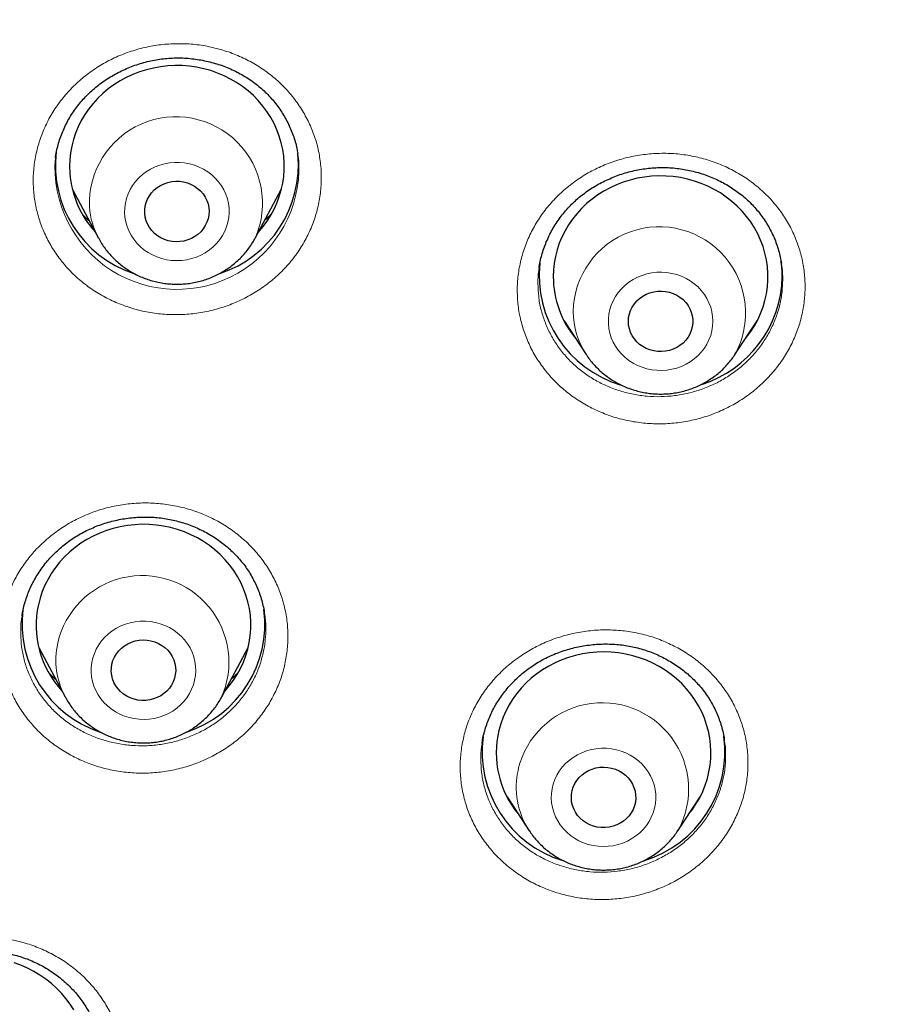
# Model space of a CAD drawing. Header units: millimetres. Extents: x 8 to 961, y 12 to 950.
# Tile 54 of 171: x 363 to 375, y 791 to 805. Entities that reach past the tile are written whole.
import ezdxf

# ---------------------------------------------------------------- set-up
doc = ezdxf.new("R2010")
doc.units = ezdxf.units.MM

msp = doc.modelspace()

# ---------------------------------------------------------------- linework, layer by layer
at = {"color": 7, "linetype": 'Continuous', "lineweight": 30}
for p, q in [((363.443, 802.691), (363.443, 802.685)), ((366.829, 802.733), (366.828, 802.743)), ((363.677, 802.25), (364.047, 801.559)), ((366.234, 801.559), (366.604, 802.25)), ((366.234, 801.559), (366.232, 801.554)), ((370.205, 801.157), (370.202, 801.141)), ((370.551, 800.402), (370.86, 799.932)), ((370.593, 800.338), (370.584, 800.347)), ((372.938, 799.932), (373.247, 800.402)), ((373.222, 800.36), (373.215, 800.353)), ((372.938, 799.932), (372.935, 799.928)), ((366.364, 796.323), (366.363, 796.331)), ((363.211, 795.842), (363.58, 795.151)), ((365.768, 795.151), (366.137, 795.842)), ((372.789, 794.553), (372.788, 794.559)), ((369.407, 794.507), (369.406, 794.5)), ((369.753, 793.753), (370.063, 793.282)), ((372.14, 793.282), (372.45, 793.753)), ((369.794, 793.691), (369.787, 793.698)), ((372.423, 793.71), (372.419, 793.706))]:
    msp.add_line(p, q, dxfattribs=at)
at = {"color": 252, "linetype": 'Continuous', "lineweight": 0}
for p, q in [((370.593, 800.338), (370.584, 800.346)), ((373.223, 800.363), (373.217, 800.356)), ((372.935, 799.928), (372.923, 799.911)), ((369.794, 793.69), (369.787, 793.697)), ((372.424, 793.712), (372.421, 793.709))]:
    msp.add_line(p, q, dxfattribs=at)
at = {"color": 7, "linetype": 'Continuous', "lineweight": 30, "flags": 128}
for points in [[(366.28, 801.644), (366.343, 801.718), (366.4, 801.796), (366.452, 801.878), (366.499, 801.962), (366.538, 802.05), (366.572, 802.14), (366.599, 802.232), (366.619, 802.325), (366.633, 802.419), (366.64, 802.514), (366.64, 802.609), (366.633, 802.704), (366.619, 802.799), (366.598, 802.892), (366.571, 802.984), (366.538, 803.074), (366.498, 803.161), (366.451, 803.246), (366.399, 803.327), (366.341, 803.405), (366.278, 803.48), (366.209, 803.55), (366.136, 803.615), (366.058, 803.676), (365.975, 803.732), (365.889, 803.782), (365.8, 803.827), (365.708, 803.866), (365.613, 803.899), (365.515, 803.926), (365.416, 803.946), (365.316, 803.961), (365.215, 803.969), (365.114, 803.97), (365.013, 803.965), (364.912, 803.954), (364.813, 803.936), (364.715, 803.912), (364.618, 803.882), (364.525, 803.846), (364.434, 803.804), (364.346, 803.756), (364.262, 803.703), (364.182, 803.645), (364.106, 803.582), (364.035, 803.514), (363.969, 803.441), (363.909, 803.365), (363.854, 803.285), (363.805, 803.202), (363.762, 803.116), (363.725, 803.027), (363.695, 802.936), (363.671, 802.844), (363.654, 802.75), (363.644, 802.655), (363.64, 802.56), (363.644, 802.465), (363.644, 802.465)], [(373.089, 800.161), (373.1, 800.176), (373.158, 800.254), (373.21, 800.336), (373.257, 800.42), (373.297, 800.508), (373.33, 800.598), (373.357, 800.689), (373.378, 800.783), (373.391, 800.877), (373.398, 800.972), (373.398, 801.067), (373.391, 801.162), (373.378, 801.257), (373.357, 801.35), (373.33, 801.442), (373.297, 801.531), (373.257, 801.619), (373.21, 801.704), (373.158, 801.785), (373.1, 801.863), (373.037, 801.938), (372.969, 802.008), (372.895, 802.073), (372.817, 802.134), (372.735, 802.19), (372.649, 802.24), (372.56, 802.285), (372.467, 802.324), (372.372, 802.357), (372.275, 802.384), (372.176, 802.405), (372.076, 802.419), (371.975, 802.427), (371.874, 802.429), (371.772, 802.424), (371.672, 802.413), (371.572, 802.395), (371.474, 802.371), (371.378, 802.341), (371.284, 802.305), (371.193, 802.263), (371.105, 802.216), (371.021, 802.163), (370.941, 802.104), (370.865, 802.041), (370.794, 801.973), (370.728, 801.901), (370.668, 801.825), (370.613, 801.745), (370.564, 801.662), (370.52, 801.575), (370.484, 801.487), (370.453, 801.396), (370.43, 801.303), (370.413, 801.209), (370.402, 801.115), (370.399, 801.02), (370.399, 801.02)], [(364.691, 801.903), (364.691, 801.955), (364.698, 802.006), (364.711, 802.057), (364.73, 802.106), (364.756, 802.152), (364.788, 802.194), (364.825, 802.233), (364.867, 802.267), (364.913, 802.296), (364.962, 802.32), (365.014, 802.337), (365.068, 802.349), (365.124, 802.354), (365.179, 802.353), (365.234, 802.345), (365.287, 802.331), (365.338, 802.311), (365.386, 802.286), (365.431, 802.254), (365.471, 802.218), (365.506, 802.178), (365.535, 802.134), (365.559, 802.087), (365.576, 802.037), (365.587, 801.986), (365.59, 801.934), (365.587, 801.882), (365.578, 801.831), (365.561, 801.781), (365.538, 801.734), (365.509, 801.689), (365.475, 801.649), (365.435, 801.612), (365.391, 801.581), (365.344, 801.554), (365.293, 801.534), (365.24, 801.519), (365.185, 801.511), (365.13, 801.509), (365.074, 801.513), (365.02, 801.524), (364.968, 801.541), (364.918, 801.564), (364.872, 801.592), (364.829, 801.626), (364.792, 801.664), (364.759, 801.706), (364.733, 801.752), (364.713, 801.801), (364.699, 801.851), (364.691, 801.903)], [(371.449, 800.397), (371.452, 800.449), (371.463, 800.5), (371.479, 800.55), (371.502, 800.597), (371.532, 800.641), (371.566, 800.682), (371.606, 800.718), (371.65, 800.75), (371.698, 800.776), (371.749, 800.796), (371.803, 800.81), (371.857, 800.818), (371.913, 800.82), (371.968, 800.815), (372.022, 800.804), (372.074, 800.787), (372.124, 800.763), (372.17, 800.735), (372.212, 800.701), (372.25, 800.662), (372.282, 800.62), (372.308, 800.574), (372.328, 800.525), (372.341, 800.475), (372.348, 800.423), (372.348, 800.371), (372.341, 800.319), (372.328, 800.269), (372.308, 800.22), (372.282, 800.175), (372.25, 800.132), (372.212, 800.094), (372.17, 800.06), (372.124, 800.031), (372.074, 800.008), (372.022, 799.99), (371.968, 799.979), (371.913, 799.974), (371.857, 799.976), (371.803, 799.984), (371.749, 799.998), (371.698, 800.019), (371.65, 800.045), (371.606, 800.076), (371.566, 800.112), (371.532, 800.153), (371.502, 800.197), (371.479, 800.244), (371.463, 800.294), (371.452, 800.345), (371.449, 800.397)], [(365.813, 795.235), (365.873, 795.306), (365.932, 795.384), (365.984, 795.466), (366.03, 795.55), (366.07, 795.638), (366.104, 795.728), (366.131, 795.819), (366.152, 795.912), (366.166, 796.007), (366.173, 796.102), (366.173, 796.197), (366.167, 796.292), (366.153, 796.386), (366.133, 796.48), (366.106, 796.571), (366.073, 796.661), (366.033, 796.749), (365.987, 796.834), (365.935, 796.916), (365.877, 796.994), (365.814, 797.068), (365.746, 797.138), (365.673, 797.204), (365.595, 797.265), (365.513, 797.321), (365.427, 797.372), (365.337, 797.417), (365.245, 797.456), (365.15, 797.489), (365.053, 797.516), (364.954, 797.537), (364.854, 797.552), (364.753, 797.56), (364.652, 797.562), (364.551, 797.557), (364.45, 797.546), (364.35, 797.529), (364.252, 797.505), (364.156, 797.475), (364.062, 797.439), (363.971, 797.398), (363.883, 797.35), (363.799, 797.297), (363.719, 797.239), (363.643, 797.176), (363.572, 797.108), (363.506, 797.036), (363.445, 796.96), (363.389, 796.88), (363.34, 796.797), (363.297, 796.711), (363.26, 796.623), (363.229, 796.532), (363.205, 796.439), (363.205, 796.439)], [(364.233, 795.609), (364.248, 795.659), (364.269, 795.708), (364.296, 795.753), (364.329, 795.795), (364.367, 795.833), (364.41, 795.866), (364.457, 795.894), (364.507, 795.916), (364.56, 795.932), (364.614, 795.942), (364.669, 795.946), (364.724, 795.943), (364.779, 795.934), (364.832, 795.919), (364.883, 795.898), (364.93, 795.871), (364.974, 795.839), (365.013, 795.802), (365.046, 795.76), (365.075, 795.716), (365.097, 795.668), (365.112, 795.618), (365.122, 795.567), (365.124, 795.515), (365.119, 795.463), (365.108, 795.412), (365.09, 795.362), (365.066, 795.316), (365.036, 795.272), (365, 795.232), (364.96, 795.197), (364.915, 795.166), (364.866, 795.141), (364.815, 795.122), (364.761, 795.108), (364.706, 795.101), (364.651, 795.101), (364.596, 795.107), (364.542, 795.119), (364.49, 795.137), (364.441, 795.161), (364.396, 795.191), (364.354, 795.226), (364.318, 795.265), (364.287, 795.308), (364.261, 795.354), (364.242, 795.403), (364.23, 795.454), (364.224, 795.506), (364.225, 795.558), (364.233, 795.609)], [(372.291, 793.512), (372.343, 793.579), (372.397, 793.66), (372.445, 793.743), (372.487, 793.83), (372.523, 793.919), (372.552, 794.01), (372.574, 794.103), (372.59, 794.197), (372.599, 794.292), (372.602, 794.387), (372.597, 794.482), (372.585, 794.577), (372.567, 794.671), (372.542, 794.763), (372.511, 794.853), (372.473, 794.942), (372.429, 795.027), (372.378, 795.11), (372.322, 795.189), (372.261, 795.265), (372.194, 795.336), (372.122, 795.403), (372.045, 795.466), (371.964, 795.523), (371.88, 795.575), (371.791, 795.622), (371.7, 795.663), (371.606, 795.698), (371.509, 795.727), (371.411, 795.749), (371.311, 795.766), (371.21, 795.776), (371.109, 795.78), (371.008, 795.777), (370.907, 795.768), (370.807, 795.752), (370.708, 795.73), (370.611, 795.702), (370.517, 795.668), (370.425, 795.628), (370.336, 795.582), (370.251, 795.531), (370.169, 795.474), (370.092, 795.413), (370.019, 795.346), (369.952, 795.275), (369.889, 795.2), (369.833, 795.122), (369.781, 795.039), (369.736, 794.954), (369.698, 794.866), (369.665, 794.776), (369.639, 794.684), (369.639, 794.684)], [(370.663, 793.842), (370.679, 793.892), (370.701, 793.94), (370.729, 793.984), (370.762, 794.026), (370.801, 794.063), (370.845, 794.095), (370.892, 794.122), (370.943, 794.143), (370.996, 794.159), (371.05, 794.168), (371.106, 794.171), (371.161, 794.167), (371.215, 794.157), (371.268, 794.141), (371.318, 794.118), (371.365, 794.091), (371.408, 794.058), (371.446, 794.02), (371.479, 793.978), (371.506, 793.933), (371.527, 793.885), (371.542, 793.835), (371.55, 793.783), (371.551, 793.731), (371.546, 793.679), (371.533, 793.628), (371.514, 793.579), (371.489, 793.533), (371.458, 793.49), (371.422, 793.451), (371.381, 793.416), (371.335, 793.386), (371.286, 793.362), (371.234, 793.344), (371.18, 793.331), (371.125, 793.325), (371.07, 793.326), (371.015, 793.333), (370.961, 793.346), (370.91, 793.365), (370.861, 793.39), (370.816, 793.421), (370.776, 793.456), (370.74, 793.496), (370.71, 793.54), (370.686, 793.586), (370.668, 793.636), (370.656, 793.687), (370.652, 793.738), (370.654, 793.79), (370.663, 793.842)], [(363.7, 790.778), (363.648, 790.86), (363.591, 790.938), (363.528, 791.013), (363.46, 791.083), (363.387, 791.149), (363.309, 791.21), (363.227, 791.266), (363.142, 791.317), (363.052, 791.362), (362.96, 791.402), (362.865, 791.435)]]:
    msp.add_lwpolyline(points, dxfattribs=at)
at = {"color": 252, "linetype": 'Continuous', "lineweight": 0, "flags": 128}
for points in [[(365.869, 801.978), (365.861, 802.044), (365.846, 802.109), (365.824, 802.172), (365.797, 802.233), (365.763, 802.291), (365.723, 802.346), (365.677, 802.397), (365.627, 802.443), (365.572, 802.485), (365.513, 802.522), (365.451, 802.553), (365.386, 802.578), (365.318, 802.597), (365.249, 802.61), (365.179, 802.617), (365.108, 802.617), (365.038, 802.611), (364.969, 802.599), (364.901, 802.58), (364.835, 802.555), (364.773, 802.525), (364.714, 802.488), (364.658, 802.447), (364.608, 802.401), (364.562, 802.351), (364.522, 802.296), (364.487, 802.238), (364.459, 802.178), (364.436, 802.115), (364.421, 802.05), (364.412, 801.984), (364.41, 801.918), (364.415, 801.852), (364.427, 801.786), (364.445, 801.722), (364.47, 801.66), (364.501, 801.6), (364.538, 801.544), (364.58, 801.491), (364.628, 801.442), (364.681, 801.398), (364.738, 801.359), (364.798, 801.325), (364.862, 801.297), (364.929, 801.275), (364.997, 801.258), (365.067, 801.249), (365.137, 801.245), (365.208, 801.248), (365.278, 801.257), (365.346, 801.273), (365.413, 801.295), (365.477, 801.322), (365.538, 801.356), (365.595, 801.395), (365.648, 801.438), (365.697, 801.487), (365.74, 801.539), (365.777, 801.595), (365.809, 801.655), (365.834, 801.717), (365.853, 801.781), (365.865, 801.846), (365.871, 801.912), (365.869, 801.978)], [(372.629, 800.397), (372.626, 800.463), (372.616, 800.529), (372.599, 800.593), (372.575, 800.656), (372.546, 800.716), (372.51, 800.773), (372.468, 800.827), (372.422, 800.877), (372.37, 800.922), (372.314, 800.962), (372.254, 800.997), (372.191, 801.026), (372.125, 801.05), (372.057, 801.067), (371.987, 801.079), (371.917, 801.083), (371.846, 801.082), (371.776, 801.074), (371.707, 801.059), (371.64, 801.039), (371.575, 801.012), (371.514, 800.98), (371.455, 800.943), (371.401, 800.9), (371.352, 800.852), (371.308, 800.801), (371.269, 800.745), (371.236, 800.686), (371.21, 800.625), (371.19, 800.561), (371.176, 800.496), (371.169, 800.43), (371.169, 800.364), (371.176, 800.298), (371.19, 800.233), (371.21, 800.169), (371.236, 800.108), (371.269, 800.049), (371.308, 799.994), (371.352, 799.942), (371.401, 799.895), (371.455, 799.852), (371.514, 799.814), (371.575, 799.782), (371.64, 799.755), (371.707, 799.735), (371.776, 799.721), (371.846, 799.713), (371.917, 799.711), (371.987, 799.716), (372.057, 799.727), (372.125, 799.744), (372.191, 799.768), (372.254, 799.797), (372.314, 799.832), (372.37, 799.873), (372.422, 799.918), (372.468, 799.967), (372.51, 800.021), (372.546, 800.078), (372.575, 800.138), (372.599, 800.201), (372.616, 800.265), (372.626, 800.331), (372.629, 800.397)], [(365.389, 795.383), (365.4, 795.449), (365.404, 795.515), (365.402, 795.581), (365.392, 795.647), (365.376, 795.712), (365.354, 795.775), (365.325, 795.835), (365.29, 795.893), (365.249, 795.947), (365.203, 795.997), (365.151, 796.043), (365.096, 796.083), (365.036, 796.119), (364.973, 796.149), (364.908, 796.173), (364.84, 796.192), (364.77, 796.204), (364.7, 796.209), (364.629, 796.208), (364.559, 796.201), (364.49, 796.187), (364.423, 796.168), (364.358, 796.142), (364.296, 796.11), (364.237, 796.073), (364.183, 796.031), (364.133, 795.984), (364.088, 795.933), (364.049, 795.878), (364.015, 795.82), (363.988, 795.758), (363.967, 795.695), (363.952, 795.63), (363.945, 795.564), (363.944, 795.498), (363.95, 795.432), (363.963, 795.367), (363.982, 795.303), (364.008, 795.241), (364.04, 795.182), (364.078, 795.126), (364.122, 795.074), (364.17, 795.026), (364.224, 794.983), (364.281, 794.944), (364.343, 794.911), (364.407, 794.884), (364.474, 794.863), (364.543, 794.848), (364.613, 794.839), (364.683, 794.837), (364.754, 794.841), (364.823, 794.851), (364.892, 794.868), (364.958, 794.891), (365.022, 794.919), (365.082, 794.954), (365.138, 794.993), (365.191, 795.038), (365.238, 795.087), (365.28, 795.14), (365.317, 795.197), (365.347, 795.257), (365.371, 795.319), (365.389, 795.383)], [(371.814, 793.595), (371.826, 793.66), (371.832, 793.726), (371.831, 793.793), (371.822, 793.859), (371.808, 793.923), (371.786, 793.987), (371.759, 794.048), (371.725, 794.106), (371.685, 794.161), (371.64, 794.212), (371.59, 794.258), (371.535, 794.3), (371.476, 794.337), (371.414, 794.368), (371.349, 794.394), (371.281, 794.413), (371.212, 794.426), (371.142, 794.433), (371.071, 794.434), (371.001, 794.428), (370.932, 794.415), (370.864, 794.397), (370.798, 794.372), (370.736, 794.342), (370.676, 794.306), (370.621, 794.265), (370.57, 794.219), (370.524, 794.168), (370.484, 794.114), (370.449, 794.056), (370.42, 793.996), (370.398, 793.933), (370.382, 793.868), (370.373, 793.802), (370.371, 793.736), (370.376, 793.67), (370.387, 793.604), (370.405, 793.54), (370.43, 793.478), (370.461, 793.418), (370.498, 793.362), (370.54, 793.309), (370.588, 793.26), (370.64, 793.216), (370.697, 793.176), (370.758, 793.142), (370.822, 793.114), (370.888, 793.091), (370.956, 793.075), (371.026, 793.065), (371.097, 793.061), (371.167, 793.064), (371.237, 793.073), (371.306, 793.089), (371.372, 793.11), (371.437, 793.138), (371.498, 793.171), (371.555, 793.21), (371.608, 793.253), (371.657, 793.301), (371.7, 793.354), (371.738, 793.41), (371.769, 793.469), (371.795, 793.531), (371.814, 793.595)]]:
    msp.add_lwpolyline(points, dxfattribs=at)
at = {"color": 252, "linetype": 'Continuous', "lineweight": 0}
for centre, radius, start, end in [((365.128, 802.046), 1.209, 336.2227, 182.3712), ((365.142, 802.548), 1.705, 175.3754, 2.1402), ((365.015, 802.078), 1.099, 184.2467, 208.2982), ((371.882, 800.513), 1.205, 331.1858, 178.8846), ((371.776, 800.539), 1.098, 180.1417, 213.6395), ((364.657, 795.635), 1.211, 335.6715, 167.3366), ((364.539, 795.666), 1.089, 167.5822, 208.2417), ((371.084, 793.863), 1.206, 331.2769, 166.6117), ((370.971, 793.886), 1.09, 166.4434, 213.6309)]:
    msp.add_arc(centre, radius, start, end, dxfattribs=at)
at = {"color": 7, "linetype": 'Continuous', "lineweight": 30}
for centre, radius, start, end in [((365.036, 802.58), 1.593, 173.2221, 251.7537), ((365.244, 802.581), 1.594, 288.176, 5.6464), ((365.007, 802.57), 1.367, 184.4175, 222.6359), ((371.796, 801.039), 1.595, 173.8634, 253.2199), ((372.096, 801.02), 1.503, 0.0037, 8.8046), ((371.756, 801.025), 1.357, 180.2163, 219.5368), ((371.99, 801.051), 1.609, 287.3559, 358.8895), ((364.569, 796.171), 1.592, 172.7512, 251.7655), ((364.526, 796.154), 1.351, 167.7948, 222.8205), ((364.778, 796.171), 1.592, 288.1697, 7.1841), ((370.999, 794.389), 1.594, 172.5005, 252.935), ((370.949, 794.371), 1.347, 166.5622, 219.6391), ((371.204, 794.389), 1.594, 286.859, 7.6226)]:
    msp.add_arc(centre, radius, start, end, dxfattribs=at)
at = {"color": 252, "linetype": 'Continuous', "lineweight": 0}
for points, knots in [([(292.606, 801.86), (292.619, 802.637), (292.648, 804.249), (292.876, 806.688), (293.246, 809.168), (293.767, 811.625), (294.433, 814.05), (295.242, 816.437), (296.193, 818.777), (297.282, 821.064), (298.505, 823.289), (299.86, 825.447), (301.341, 827.53), (302.944, 829.531), (304.663, 831.445), (306.495, 833.265), (308.432, 834.986), (310.469, 836.602), (312.598, 838.108), (314.815, 839.5), (317.111, 840.773), (319.479, 841.923), (321.912, 842.946), (324.403, 843.839), (326.943, 844.6), (329.524, 845.225), (332.138, 845.714), (334.778, 846.064), (337.434, 846.275), (340.099, 846.345), (342.764, 846.275), (345.42, 846.064), (348.059, 845.714), (350.674, 845.225), (353.255, 844.6), (355.795, 843.839), (358.285, 842.946), (360.719, 841.923), (363.087, 840.773), (365.383, 839.5), (367.599, 838.108), (369.729, 836.602), (371.766, 834.986), (373.703, 833.265), (375.534, 831.445), (377.254, 829.531), (378.857, 827.53), (380.338, 825.447), (381.693, 823.289), (382.916, 821.064), (384.005, 818.777), (384.956, 816.437), (385.765, 814.05), (386.431, 811.625), (386.952, 809.168), (387.321, 806.688), (387.55, 804.249), (387.579, 802.637), (387.592, 801.86)], [0, 0, 0, 0, 0.016664, 0.034566, 0.052467, 0.070368, 0.08827, 0.106171, 0.124072, 0.141974, 0.159875, 0.177776, 0.195678, 0.213579, 0.23148, 0.249382, 0.267283, 0.285184, 0.303085, 0.320987, 0.338888, 0.356789, 0.374691, 0.392592, 0.410493, 0.428395, 0.446296, 0.464197, 0.482099, 0.5, 0.517901, 0.535803, 0.553704, 0.571605, 0.589506, 0.607408, 0.625309, 0.64321, 0.661112, 0.679013, 0.696914, 0.714816, 0.732717, 0.750618, 0.76852, 0.786421, 0.804322, 0.822223, 0.840125, 0.858026, 0.875927, 0.893829, 0.91173, 0.929631, 0.947533, 0.965434, 0.983335, 1, 1, 1, 1]), ([(294.6, 801.003), (294.619, 801.942), (294.655, 803.813), (294.954, 806.6), (295.433, 809.351), (296.109, 812.066), (296.977, 814.745), (298.034, 817.376), (299.267, 819.938), (300.669, 822.409), (302.234, 824.778), (303.963, 827.043), (305.856, 829.205), (307.904, 831.256), (310.087, 833.18), (312.388, 834.959), (314.799, 836.584), (317.319, 838.055), (319.948, 839.372), (322.675, 840.53), (325.475, 841.523), (328.326, 842.339), (331.215, 842.974), (334.143, 843.427), (337.108, 843.698), (340.099, 843.787), (343.09, 843.698), (346.056, 843.426), (348.984, 842.974), (351.873, 842.339), (354.723, 841.523), (357.523, 840.53), (360.25, 839.372), (362.88, 838.055), (365.4, 836.584), (367.811, 834.959), (370.112, 833.18), (372.294, 831.256), (374.342, 829.205), (376.235, 827.042), (377.964, 824.777), (379.53, 822.409), (380.931, 819.938), (382.164, 817.375), (383.22, 814.744), (384.089, 812.066), (384.764, 809.351), (385.243, 806.6), (385.543, 803.813), (385.579, 801.942), (385.597, 801.003)], [0, 0, 0, 0, 0.020985, 0.041789, 0.062502, 0.083215, 0.104018, 0.125, 0.145987, 0.166791, 0.187505, 0.208217, 0.229019, 0.25, 0.270986, 0.291791, 0.312505, 0.333217, 0.354019, 0.375, 0.395986, 0.416791, 0.437505, 0.458217, 0.479019, 0.5, 0.520986, 0.541791, 0.562505, 0.583217, 0.604019, 0.625, 0.645986, 0.666791, 0.687505, 0.708217, 0.729019, 0.75, 0.770986, 0.791791, 0.812505, 0.833217, 0.854019, 0.875, 0.895985, 0.916789, 0.937502, 0.958215, 0.979017, 1, 1, 1, 1]), ([(367.155, 802.534), (367.157, 802.463), (367.162, 802.322), (367.138, 802.11), (367.091, 801.901), (367.019, 801.698), (366.923, 801.504), (366.805, 801.321), (366.665, 801.152), (366.507, 800.998), (366.331, 800.861), (366.141, 800.744), (365.937, 800.647), (365.724, 800.572), (365.504, 800.521), (365.279, 800.492), (365.052, 800.488), (364.826, 800.507), (364.605, 800.551), (364.39, 800.617), (364.185, 800.706), (363.992, 800.816), (363.813, 800.945), (363.652, 801.094), (363.51, 801.258), (363.387, 801.436), (363.288, 801.627), (363.212, 801.827), (363.161, 802.029), (363.135, 802.232), (363.131, 802.435), (363.152, 802.643), (363.198, 802.852), (363.269, 803.056), (363.363, 803.25), (363.48, 803.434), (363.618, 803.605), (363.776, 803.76), (363.95, 803.897), (364.14, 804.016), (364.342, 804.114), (364.555, 804.19), (364.775, 804.244), (365, 804.273), (365.227, 804.279), (365.452, 804.262), (365.674, 804.219), (365.889, 804.154), (366.095, 804.067), (366.289, 803.958), (366.468, 803.83), (366.631, 803.683), (366.775, 803.52), (366.898, 803.342), (367, 803.152), (367.077, 802.953), (367.132, 802.746), (367.147, 802.605), (367.155, 802.534)], [0, 0, 0, 0, 0.017845, 0.035748, 0.053594, 0.07146, 0.089384, 0.107249, 0.125121, 0.14305, 0.160921, 0.178802, 0.196739, 0.214619, 0.232507, 0.250452, 0.26834, 0.286232, 0.304181, 0.322073, 0.339963, 0.35791, 0.3758, 0.393684, 0.411624, 0.429508, 0.447383, 0.465314, 0.483188, 0.499929, 0.516668, 0.534537, 0.552464, 0.570333, 0.588201, 0.606128, 0.623996, 0.64187, 0.659802, 0.677676, 0.695559, 0.713499, 0.731381, 0.749271, 0.767218, 0.785108, 0.803, 0.820949, 0.838841, 0.856729, 0.874675, 0.892563, 0.910444, 0.928382, 0.946262, 0.964155, 0.982107, 1, 1, 1, 1]), ([(366.845, 802.611), (366.845, 802.612), (366.843, 802.652), (366.836, 802.693), (366.829, 802.733)], [0, 0, 0, 0, 0.005353, 1, 1, 1, 1]), ([(369.896, 800.828), (369.896, 800.828), (369.896, 800.899), (369.905, 801.041), (369.943, 801.251), (370.006, 801.457), (370.093, 801.654), (370.202, 801.841), (370.333, 802.017), (370.485, 802.177), (370.654, 802.32), (370.838, 802.446), (371.037, 802.551), (371.246, 802.635), (371.464, 802.696), (371.688, 802.734), (371.914, 802.748), (372.14, 802.739), (372.363, 802.705), (372.581, 802.648), (372.79, 802.569), (372.988, 802.467), (373.172, 802.346), (373.34, 802.205), (373.49, 802.048), (373.62, 801.875), (373.728, 801.689), (373.813, 801.493), (373.874, 801.289), (373.91, 801.084), (373.921, 800.881), (373.91, 800.678), (373.874, 800.472), (373.812, 800.266), (373.727, 800.068), (373.619, 799.88), (373.489, 799.704), (373.339, 799.543), (373.171, 799.398), (372.987, 799.272), (372.789, 799.165), (372.581, 799.08), (372.363, 799.017), (372.14, 798.977), (371.914, 798.962), (371.688, 798.97), (371.464, 799.002), (371.246, 799.057), (371.037, 799.135), (370.838, 799.235), (370.653, 799.356), (370.484, 799.495), (370.332, 799.652), (370.201, 799.824), (370.092, 800.008), (370.005, 800.204), (369.943, 800.407), (369.903, 800.616), (369.898, 800.757), (369.896, 800.828)], [0, 0, 0, 0, 0.000114, 0.017974, 0.03589, 0.053749, 0.071608, 0.089524, 0.107383, 0.12525, 0.143175, 0.161042, 0.178923, 0.19686, 0.214742, 0.232635, 0.250585, 0.268479, 0.286379, 0.304336, 0.322235, 0.340132, 0.358086, 0.375983, 0.393869, 0.411812, 0.429699, 0.447571, 0.4655, 0.483372, 0.500102, 0.516831, 0.534695, 0.552615, 0.570479, 0.588341, 0.606261, 0.624124, 0.641996, 0.659924, 0.677795, 0.69568, 0.713622, 0.731508, 0.749404, 0.767357, 0.785254, 0.803153, 0.82111, 0.83901, 0.856905, 0.874856, 0.89275, 0.910632, 0.928571, 0.946453, 0.964283, 0.98217, 1, 1, 1, 1]), ([(363.92, 801.797), (363.913, 801.802), (363.879, 801.829), (363.85, 801.86), (363.827, 801.885)], [0, 0, 0, 0, 0.199912, 1, 1, 1, 1]), ([(366.462, 801.898), (366.449, 801.885), (366.42, 801.854), (366.387, 801.826), (366.368, 801.81)], [0, 0, 0, 0, 0.425025, 1, 1, 1, 1]), ([(370.184, 800.925), (370.187, 800.865), (370.191, 800.744), (370.224, 800.567), (370.277, 800.394), (370.351, 800.228), (370.444, 800.071), (370.556, 799.925), (370.685, 799.792), (370.829, 799.674), (370.986, 799.572), (371.155, 799.487), (371.334, 799.421), (371.519, 799.375), (371.709, 799.348), (371.902, 799.342), (372.094, 799.356), (372.284, 799.39), (372.469, 799.444), (372.646, 799.516), (372.814, 799.608), (372.97, 799.716), (373.113, 799.839), (373.241, 799.977), (373.351, 800.127), (373.443, 800.287), (373.516, 800.455), (373.568, 800.63), (373.599, 800.806), (373.607, 800.978), (373.603, 801.112), (373.589, 801.188), (373.585, 801.209)], [0, 0, 0, 0, 0.034107, 0.068323, 0.10243, 0.136637, 0.170953, 0.20516, 0.239392, 0.273732, 0.307964, 0.342205, 0.376557, 0.410799, 0.445031, 0.479372, 0.513605, 0.547811, 0.582126, 0.616332, 0.650505, 0.684788, 0.71896, 0.753113, 0.787371, 0.821522, 0.855669, 0.889926, 0.924073, 0.956053, 0.988032, 1, 1, 1, 1]), ([(370.202, 801.141), (370.2, 801.129), (370.186, 801.058), (370.185, 800.985), (370.184, 800.925)], [0, 0, 0, 0, 0.166927, 1, 1, 1, 1]), ([(385.597, 801.003), (385.579, 800.071), (385.541, 798.208), (385.237, 795.422), (384.752, 792.656), (384.076, 789.925), (383.212, 787.246), (382.164, 784.629), (380.936, 782.083), (379.531, 779.614), (377.954, 777.234), (376.217, 774.954), (374.328, 772.789), (372.329, 770.784), (370.237, 768.937), (368.064, 767.243), (365.777, 765.68), (363.398, 764.241), (361.738, 763.401), (360.91, 762.983)], [0, 0, 0, 0, 0.059647, 0.119293, 0.179195, 0.239107, 0.298753, 0.35839, 0.418037, 0.477683, 0.537584, 0.597497, 0.657143, 0.716779, 0.77332, 0.829847, 0.88658, 0.943426, 1, 1, 1, 1]), ([(366.651, 795.61), (366.633, 795.541), (366.597, 795.404), (366.513, 795.206), (366.408, 795.017), (366.28, 794.84), (366.133, 794.677), (365.967, 794.531), (365.784, 794.403), (365.588, 794.295), (365.38, 794.207), (365.164, 794.143), (364.941, 794.101), (364.715, 794.083), (364.488, 794.089), (364.264, 794.119), (364.045, 794.172), (363.834, 794.248), (363.634, 794.346), (363.447, 794.464), (363.276, 794.601), (363.122, 794.756), (362.988, 794.926), (362.876, 795.11), (362.786, 795.304), (362.72, 795.507), (362.679, 795.715), (362.663, 795.927), (362.673, 796.135), (362.706, 796.336), (362.761, 796.534), (362.84, 796.729), (362.944, 796.918), (363.07, 797.096), (363.217, 797.26), (363.382, 797.407), (363.563, 797.536), (363.759, 797.646), (363.966, 797.734), (364.182, 797.801), (364.405, 797.844), (364.63, 797.863), (364.857, 797.859), (365.081, 797.83), (365.301, 797.779), (365.512, 797.705), (365.713, 797.608), (365.901, 797.491), (366.074, 797.355), (366.228, 797.201), (366.364, 797.032), (366.478, 796.849), (366.569, 796.655), (366.636, 796.453), (366.679, 796.245), (366.696, 796.033), (366.689, 795.82), (366.663, 795.68), (366.651, 795.61)], [0, 0, 0, 0, 0.017846, 0.035749, 0.053594, 0.07146, 0.089383, 0.10725, 0.125122, 0.143051, 0.160922, 0.178802, 0.196739, 0.214619, 0.232507, 0.250452, 0.26834, 0.286232, 0.304182, 0.322073, 0.339964, 0.35791, 0.3758, 0.393683, 0.411624, 0.429508, 0.447383, 0.465314, 0.483189, 0.499928, 0.516669, 0.534538, 0.552464, 0.570334, 0.588203, 0.606128, 0.623997, 0.641871, 0.659802, 0.677677, 0.695559, 0.713499, 0.731382, 0.749272, 0.767219, 0.785108, 0.803, 0.82095, 0.838841, 0.856729, 0.874676, 0.892564, 0.910444, 0.928383, 0.946263, 0.964157, 0.982107, 1, 1, 1, 1]), ([(362.979, 796.283), (362.974, 796.259), (362.959, 796.175), (362.956, 796.03), (362.968, 795.85), (363.003, 795.672), (363.059, 795.5), (363.136, 795.335), (363.231, 795.179), (363.346, 795.035), (363.476, 794.903), (363.622, 794.786), (363.781, 794.686), (363.952, 794.604), (364.131, 794.539), (364.318, 794.495), (364.508, 794.47), (364.701, 794.465), (364.893, 794.481), (365.083, 794.517), (365.267, 794.572), (365.444, 794.646), (365.611, 794.739), (365.766, 794.848), (365.907, 794.973), (366.032, 795.111), (366.141, 795.261), (366.23, 795.422), (366.302, 795.591), (366.332, 795.708), (366.347, 795.767)], [0, 0, 0, 0, 0.014826, 0.051276, 0.087845, 0.124297, 0.160768, 0.197354, 0.233824, 0.270309, 0.306909, 0.343393, 0.379878, 0.41648, 0.452966, 0.489441, 0.526032, 0.562507, 0.598962, 0.635532, 0.671987, 0.708419, 0.744968, 0.7814, 0.817817, 0.854351, 0.89077, 0.927141, 0.963628, 1, 1, 1, 1]), ([(366.347, 795.767), (366.347, 795.767), (366.36, 795.826), (366.38, 795.946), (366.385, 796.126), (366.379, 796.253), (366.366, 796.317), (366.364, 796.323)], [0, 0, 0, 0, 0.001165, 0.323213, 0.64628, 0.96834, 1, 1, 1, 1]), ([(369.149, 794.597), (369.149, 794.597), (369.166, 794.667), (369.208, 794.804), (369.295, 795), (369.404, 795.187), (369.536, 795.362), (369.687, 795.521), (369.856, 795.665), (370.041, 795.789), (370.239, 795.894), (370.448, 795.978), (370.666, 796.039), (370.889, 796.077), (371.115, 796.091), (371.341, 796.082), (371.564, 796.048), (371.782, 795.992), (371.991, 795.912), (372.189, 795.811), (372.373, 795.69), (372.541, 795.55), (372.691, 795.393), (372.822, 795.221), (372.93, 795.036), (373.015, 794.841), (373.077, 794.637), (373.113, 794.428), (373.124, 794.217), (373.11, 794.009), (373.073, 793.809), (373.014, 793.613), (372.93, 793.42), (372.822, 793.232), (372.692, 793.057), (372.542, 792.896), (372.374, 792.752), (372.19, 792.625), (371.993, 792.52), (371.784, 792.435), (371.567, 792.372), (371.344, 792.333), (371.118, 792.317), (370.891, 792.325), (370.668, 792.357), (370.45, 792.412), (370.24, 792.489), (370.042, 792.589), (369.857, 792.709), (369.687, 792.848), (369.536, 793.004), (369.405, 793.175), (369.294, 793.359), (369.208, 793.554), (369.145, 793.757), (369.107, 793.966), (369.095, 794.177), (369.106, 794.389), (369.135, 794.528), (369.149, 794.597)], [0, 0, 0, 0, 0.000114, 0.017974, 0.03589, 0.05375, 0.071609, 0.089524, 0.107384, 0.125251, 0.143175, 0.161042, 0.178923, 0.196861, 0.214742, 0.232635, 0.250586, 0.268479, 0.286379, 0.304336, 0.322236, 0.340132, 0.358087, 0.375983, 0.393869, 0.411813, 0.429699, 0.447571, 0.4655, 0.483372, 0.500102, 0.516832, 0.534695, 0.552616, 0.570479, 0.588342, 0.606262, 0.624125, 0.641996, 0.659924, 0.677796, 0.695681, 0.713623, 0.731508, 0.749405, 0.767358, 0.785254, 0.803154, 0.821111, 0.839011, 0.856905, 0.874856, 0.89275, 0.910633, 0.928571, 0.946453, 0.964283, 0.98217, 1, 1, 1, 1]), ([(363.452, 795.39), (363.446, 795.395), (363.413, 795.421), (363.384, 795.452), (363.36, 795.478)], [0, 0, 0, 0, 0.179158, 1, 1, 1, 1]), ([(365.995, 795.49), (365.984, 795.478), (365.955, 795.447), (365.922, 795.42), (365.903, 795.404)], [0, 0, 0, 0, 0.4026121, 1, 1, 1, 1]), ([(369.406, 794.5), (369.403, 794.485), (369.389, 794.412), (369.385, 794.277), (369.394, 794.097), (369.427, 793.92), (369.48, 793.747), (369.554, 793.582), (369.648, 793.425), (369.76, 793.28), (369.888, 793.148), (370.033, 793.03), (370.19, 792.928), (370.359, 792.844), (370.537, 792.779), (370.723, 792.732), (370.913, 792.705), (371.105, 792.699), (371.298, 792.713), (371.487, 792.747), (371.672, 792.801), (371.849, 792.874), (372.017, 792.964), (372.174, 793.072), (372.316, 793.195), (372.444, 793.332), (372.554, 793.481), (372.646, 793.641), (372.717, 793.805), (372.768, 793.972), (372.8, 794.142), (372.81, 794.318), (372.807, 794.457), (372.792, 794.535), (372.789, 794.553)], [0, 0, 0, 0, 0.007978, 0.040836, 0.073588, 0.106437, 0.13939, 0.172237, 0.20511, 0.238087, 0.270959, 0.30384, 0.336826, 0.369708, 0.40258, 0.435558, 0.468431, 0.501279, 0.534231, 0.567078, 0.599894, 0.632814, 0.66563, 0.698424, 0.731324, 0.764119, 0.79691, 0.829806, 0.862597, 0.893305, 0.924014, 0.956821, 0.989733, 1, 1, 1, 1]), ([(364.177, 789.071), (364.14, 789.009), (364.067, 788.886), (363.929, 788.716), (363.774, 788.561), (363.6, 788.423), (363.412, 788.304), (363.21, 788.205), (362.998, 788.128), (362.779, 788.073), (362.554, 788.042), (362.328, 788.035), (362.102, 788.051), (361.88, 788.091), (361.664, 788.154), (361.458, 788.239), (361.263, 788.345), (361.082, 788.472), (360.918, 788.617), (360.772, 788.778), (360.648, 788.954), (360.545, 789.142), (360.465, 789.34), (360.41, 789.545), (360.38, 789.754), (360.374, 789.966), (360.395, 790.178), (360.441, 790.385), (360.51, 790.583), (360.6, 790.769), (360.709, 790.945), (360.842, 791.112), (360.996, 791.269), (361.168, 791.408), (361.356, 791.528), (361.557, 791.628), (361.768, 791.707), (361.987, 791.763), (362.212, 791.796), (362.438, 791.805), (362.664, 791.79), (362.887, 791.751), (363.103, 791.69), (363.31, 791.606), (363.506, 791.501), (363.688, 791.376), (363.853, 791.232), (363.999, 791.071), (364.126, 790.897), (364.23, 790.709), (364.311, 790.512), (364.368, 790.308), (364.4, 790.098), (364.406, 789.886), (364.388, 789.675), (364.343, 789.466), (364.275, 789.263), (364.21, 789.135), (364.177, 789.071)], [0, 0, 0, 0, 0.017846, 0.035748, 0.053593, 0.07146, 0.089383, 0.10725, 0.125122, 0.14305, 0.160922, 0.178802, 0.196739, 0.214619, 0.232508, 0.250453, 0.26834, 0.286232, 0.304181, 0.322073, 0.339963, 0.35791, 0.375801, 0.393684, 0.411625, 0.429508, 0.447383, 0.465315, 0.483189, 0.499929, 0.516669, 0.534537, 0.552464, 0.570333, 0.588202, 0.606128, 0.623997, 0.641871, 0.659802, 0.677677, 0.695559, 0.713499, 0.731382, 0.749272, 0.767218, 0.785108, 0.803, 0.820949, 0.838841, 0.856729, 0.874675, 0.892564, 0.910444, 0.928382, 0.946263, 0.964157, 0.982107, 1, 1, 1, 1])]:
    msp.add_open_spline(points, degree=3, knots=knots, dxfattribs=at)
at = {"color": 7, "linetype": 'Continuous', "lineweight": 30}
for points, knots in [([(363.443, 802.685), (363.444, 802.69), (363.448, 802.727), (363.463, 802.795), (363.487, 802.888), (363.517, 802.98), (363.554, 803.07), (363.595, 803.158), (363.643, 803.244), (363.695, 803.326), (363.753, 803.405), (363.815, 803.481), (363.881, 803.552), (363.952, 803.62), (364.027, 803.683), (364.106, 803.743), (364.189, 803.798), (364.276, 803.85), (364.366, 803.896), (364.459, 803.938), (364.555, 803.975), (364.653, 804.006), (364.751, 804.032), (364.851, 804.052), (364.951, 804.066), (365.051, 804.075), (365.151, 804.078), (365.25, 804.076), (365.351, 804.067), (365.451, 804.053), (365.551, 804.034), (365.65, 804.009), (365.748, 803.979), (365.844, 803.943), (365.936, 803.902), (366.026, 803.857), (366.111, 803.807), (366.193, 803.753), (366.269, 803.695), (366.342, 803.632), (366.411, 803.566), (366.476, 803.494), (366.537, 803.419), (366.593, 803.34), (366.644, 803.258), (366.69, 803.173), (366.731, 803.085), (366.766, 802.996), (366.795, 802.904), (366.816, 802.82), (366.825, 802.765), (366.829, 802.742)], [0, 0, 0, 0, 0.003477, 0.02458, 0.045749, 0.06696, 0.088176, 0.109366, 0.130496, 0.151543, 0.17249, 0.193319, 0.213998, 0.23447, 0.254999, 0.27567, 0.296463, 0.317359, 0.338325, 0.359329, 0.380325, 0.40127, 0.422123, 0.442851, 0.463427, 0.483818, 0.504018, 0.524313, 0.544853, 0.565606, 0.58653, 0.607576, 0.628691, 0.649815, 0.670877, 0.691821, 0.712606, 0.733191, 0.753555, 0.773804, 0.794422, 0.815169, 0.836086, 0.857145, 0.878313, 0.89955, 0.920821, 0.942079, 0.963286, 0.984411, 1, 1, 1, 1]), ([(370.201, 801.142), (370.202, 801.148), (370.207, 801.186), (370.221, 801.255), (370.245, 801.347), (370.275, 801.439), (370.311, 801.529), (370.352, 801.617), (370.399, 801.703), (370.452, 801.786), (370.509, 801.866), (370.571, 801.943), (370.637, 802.015), (370.707, 802.083), (370.781, 802.146), (370.859, 802.205), (370.941, 802.261), (371.028, 802.312), (371.118, 802.359), (371.211, 802.401), (371.307, 802.439), (371.405, 802.471), (371.505, 802.497), (371.605, 802.519), (371.706, 802.534), (371.806, 802.543), (371.906, 802.547), (372.005, 802.545), (372.105, 802.538), (372.204, 802.525), (372.304, 802.506), (372.402, 802.482), (372.499, 802.453), (372.594, 802.418), (372.687, 802.377), (372.776, 802.332), (372.863, 802.282), (372.945, 802.228), (373.023, 802.17), (373.097, 802.107), (373.166, 802.041), (373.231, 801.971), (373.291, 801.897), (373.347, 801.819), (373.398, 801.738), (373.444, 801.654), (373.485, 801.567), (373.52, 801.477), (373.549, 801.386), (373.572, 801.297), (373.582, 801.237), (373.587, 801.209)], [0, 0, 0, 0, 0.004448, 0.02528, 0.046229, 0.067266, 0.088364, 0.109488, 0.130592, 0.151635, 0.172579, 0.193396, 0.214054, 0.234519, 0.254785, 0.275061, 0.295564, 0.316262, 0.33712, 0.358089, 0.379117, 0.400146, 0.421103, 0.441934, 0.462593, 0.48304, 0.503251, 0.523371, 0.543676, 0.564164, 0.584815, 0.605597, 0.626477, 0.647417, 0.668378, 0.689312, 0.710184, 0.730965, 0.751639, 0.772193, 0.792634, 0.813135, 0.833795, 0.854591, 0.875509, 0.896528, 0.917619, 0.938754, 0.959898, 0.981019, 1, 1, 1, 1]), ([(361.673, 761.749), (361.807, 761.814), (362.098, 761.954), (362.535, 762.172), (362.971, 762.396), (363.381, 762.611), (363.766, 762.818), (364.135, 763.019), (364.487, 763.216), (364.835, 763.414), (365.177, 763.613), (365.514, 763.813), (365.831, 764.004), (366.129, 764.186), (366.408, 764.36), (366.668, 764.524), (366.91, 764.679), (367.128, 764.82), (367.323, 764.948), (367.496, 765.063), (367.654, 765.169), (367.798, 765.265), (367.936, 765.359), (368.066, 765.448), (368.186, 765.531), (368.283, 765.598), (368.356, 765.649), (368.406, 765.684), (368.439, 765.707), (368.463, 765.724), (368.484, 765.738), (368.511, 765.757), (368.554, 765.788), (368.62, 765.834), (368.704, 765.894), (368.808, 765.968), (368.932, 766.057), (369.075, 766.16), (369.236, 766.277), (369.411, 766.405), (369.591, 766.539), (369.876, 766.753), (370.264, 767.049), (370.779, 767.453), (371.318, 767.889), (371.877, 768.355), (372.381, 768.789), (372.832, 769.188), (373.232, 769.551), (373.627, 769.918), (373.973, 770.246), (374.276, 770.54), (374.541, 770.801), (374.818, 771.078), (375.106, 771.371), (375.41, 771.687), (375.731, 772.027), (376.068, 772.392), (376.416, 772.777), (376.773, 773.181), (377.139, 773.605), (377.505, 774.041), (377.871, 774.489), (378.236, 774.947), (378.607, 775.424), (378.982, 775.921), (379.291, 776.343), (379.535, 776.683), (379.712, 776.933), (379.883, 777.179), (380.044, 777.413), (380.192, 777.631), (380.325, 777.829), (380.444, 778.008), (380.549, 778.169), (380.643, 778.314), (380.727, 778.444), (380.801, 778.559), (380.865, 778.659), (380.918, 778.744), (380.962, 778.813), (380.997, 778.869), (381.026, 778.916), (381.054, 778.961), (381.086, 779.012), (381.124, 779.074), (381.174, 779.153), (381.235, 779.253), (381.308, 779.373), (381.391, 779.509), (381.479, 779.656), (381.57, 779.809), (381.705, 780.038), (381.885, 780.348), (382.124, 780.77), (382.382, 781.236), (382.657, 781.751), (382.943, 782.303), (383.235, 782.889), (383.532, 783.506), (383.823, 784.139), (384.108, 784.786), (384.38, 785.433), (384.64, 786.079), (384.886, 786.723), (385.076, 787.244), (385.215, 787.638), (385.306, 787.902), (385.394, 788.163), (385.478, 788.416), (385.555, 788.655), (385.625, 788.874), (385.687, 789.075), (385.743, 789.257), (385.793, 789.421), (385.836, 789.565), (385.873, 789.691), (385.901, 789.789), (385.923, 789.862), (385.938, 789.915), (385.95, 789.959), (385.961, 789.995), (385.97, 790.029), (385.982, 790.07), (385.998, 790.128), (386.02, 790.205), (386.048, 790.305), (386.081, 790.425), (386.12, 790.568), (386.164, 790.732), (386.213, 790.918), (386.265, 791.119), (386.319, 791.332), (386.372, 791.549), (386.425, 791.767), (386.476, 791.981), (386.525, 792.192), (386.588, 792.474), (386.665, 792.823), (386.75, 793.234), (386.828, 793.628), (386.898, 794.003), (386.962, 794.359), (387.02, 794.697), (387.072, 795.016), (387.118, 795.317), (387.16, 795.598), (387.201, 795.89), (387.242, 796.195), (387.283, 796.514), (387.324, 796.866), (387.366, 797.245), (387.406, 797.648), (387.433, 797.941), (387.449, 798.129), (387.456, 798.216), (387.462, 798.292), (387.467, 798.354), (387.471, 798.4), (387.473, 798.434), (387.476, 798.465), (387.479, 798.505), (387.483, 798.558), (387.488, 798.624), (387.494, 798.716), (387.503, 798.836), (387.512, 798.98), (387.521, 799.132), (387.53, 799.287), (387.539, 799.447), (387.549, 799.644), (387.56, 799.881), (387.571, 800.159), (387.58, 800.428), (387.586, 800.677), (387.591, 800.897), (387.594, 801.097), (387.596, 801.278), (387.597, 801.44), (387.597, 801.561), (387.597, 801.654), (387.597, 801.723), (387.597, 801.793), (387.597, 801.838), (387.597, 801.861)], [0, 0, 0, 0, 0.0086618, 0.0186873, 0.0283518, 0.0371334, 0.0455941, 0.0537337, 0.0615525, 0.0690501, 0.077039, 0.0846278, 0.0918166, 0.0986055, 0.1049941, 0.1109828, 0.1165714, 0.1217597, 0.1261293, 0.130168, 0.1338761, 0.1372535, 0.1403001, 0.1436432, 0.1464696, 0.1487792, 0.150572, 0.1516342, 0.1523701, 0.1529253, 0.153371, 0.1538101, 0.1549047, 0.1564574, 0.1584685, 0.160969, 0.1639384, 0.1673768, 0.1712843, 0.1756183, 0.1800266, 0.1844306, 0.1965184, 0.2085727, 0.222879, 0.2371377, 0.2513486, 0.2619757, 0.2725761, 0.28315, 0.2937259, 0.3006842, 0.3080177, 0.3157262, 0.3238103, 0.3322695, 0.3416515, 0.3514558, 0.3616825, 0.3723316, 0.3834031, 0.3948972, 0.4061214, 0.4177213, 0.4296968, 0.4420482, 0.4547749, 0.4608429, 0.4669925, 0.4730457, 0.4786951, 0.4839352, 0.488766, 0.4929456, 0.4967616, 0.5002133, 0.5033014, 0.5060254, 0.5083853, 0.5103815, 0.5120136, 0.5132816, 0.5143156, 0.5153052, 0.5164569, 0.5179046, 0.5196481, 0.522055, 0.5248644, 0.5280763, 0.5315696, 0.535125, 0.5387378, 0.5474819, 0.5565459, 0.5677536, 0.5794151, 0.5915302, 0.6049847, 0.61871, 0.63266, 0.6468353, 0.6612359, 0.6748798, 0.6887201, 0.7027568, 0.7083253, 0.7139237, 0.7195527, 0.7249849, 0.730018, 0.734652, 0.7388866, 0.7427223, 0.7461585, 0.7491954, 0.7518331, 0.7540715, 0.7553541, 0.7564553, 0.7573755, 0.7581147, 0.7587106, 0.7595402, 0.7607045, 0.7623239, 0.7643934, 0.7669125, 0.769881, 0.7732996, 0.7771677, 0.7814858, 0.7858393, 0.7904308, 0.7949491, 0.7993829, 0.8037317, 0.8079961, 0.816849, 0.8253129, 0.8333879, 0.8410741, 0.8483714, 0.8552795, 0.8617988, 0.8679293, 0.8736707, 0.8790322, 0.8857612, 0.8922588, 0.8985249, 0.9071786, 0.9153485, 0.9230345, 0.9249825, 0.9267719, 0.9282977, 0.9295602, 0.9305599, 0.9310716, 0.9316323, 0.9324466, 0.9335151, 0.9348378, 0.9364149, 0.9391389, 0.9421039, 0.9451569, 0.9482972, 0.9515256, 0.9548413, 0.9602293, 0.9658341, 0.9716542, 0.9764755, 0.9809037, 0.9849387, 0.9885807, 0.9918295, 0.9946853, 0.9959987, 0.9972984, 0.9986206, 1, 1, 1, 1]), ([(363.92, 801.796), (363.897, 801.816), (363.865, 801.845), (363.835, 801.876), (363.826, 801.886)], [0, 0, 0, 0, 0.688233, 1, 1, 1, 1]), ([(366.461, 801.896), (366.454, 801.89), (366.425, 801.859), (366.393, 801.831), (366.368, 801.809)], [0, 0, 0, 0, 0.215197, 1, 1, 1, 1]), ([(364.048, 801.557), (364.055, 801.545), (364.074, 801.508), (364.112, 801.449), (364.162, 801.381), (364.217, 801.317), (364.277, 801.256), (364.341, 801.199), (364.409, 801.147), (364.48, 801.1), (364.555, 801.058), (364.633, 801.02), (364.714, 800.989), (364.797, 800.962), (364.881, 800.942), (364.967, 800.927), (365.054, 800.918), (365.141, 800.915), (365.228, 800.918), (365.315, 800.927), (365.401, 800.942), (365.486, 800.963), (365.569, 800.989), (365.65, 801.021), (365.728, 801.059), (365.804, 801.102), (365.876, 801.15), (365.944, 801.202), (366.008, 801.26), (366.068, 801.321), (366.123, 801.386), (366.173, 801.456), (366.209, 801.512), (366.226, 801.546), (366.231, 801.554)], [0, 0, 0, 0, 0.0156227, 0.0476388, 0.0797011, 0.1118076, 0.143966, 0.1761753, 0.2084336, 0.2407488, 0.2731106, 0.3055221, 0.3379776, 0.3704742, 0.4030071, 0.4355739, 0.468168, 0.5007849, 0.5334194, 0.5660645, 0.5987139, 0.6313614, 0.6640012, 0.6966272, 0.7292328, 0.7618134, 0.7943626, 0.8268703, 0.8593356, 0.8917542, 0.9241243, 0.9564345, 0.9886969, 1, 1, 1, 1]), ([(370.862, 799.93), (370.865, 799.925), (370.883, 799.896), (370.921, 799.847), (370.976, 799.782), (371.036, 799.721), (371.1, 799.665), (371.168, 799.613), (371.239, 799.565), (371.314, 799.523), (371.392, 799.486), (371.473, 799.454), (371.556, 799.428), (371.64, 799.407), (371.726, 799.393), (371.813, 799.384), (371.9, 799.381), (371.987, 799.384), (372.074, 799.393), (372.16, 799.408), (372.245, 799.429), (372.328, 799.455), (372.409, 799.487), (372.487, 799.525), (372.562, 799.568), (372.634, 799.616), (372.703, 799.668), (372.767, 799.726), (372.827, 799.787), (372.881, 799.853), (372.917, 799.9), (372.934, 799.926), (372.935, 799.928)], [0, 0, 0, 0, 0.00753, 0.042435, 0.077392, 0.112408, 0.147475, 0.182599, 0.217781, 0.253016, 0.288304, 0.32364, 0.359022, 0.394444, 0.429902, 0.46539, 0.500902, 0.536433, 0.571976, 0.607524, 0.643069, 0.678607, 0.714129, 0.749629, 0.785103, 0.820539, 0.855934, 0.891283, 0.926577, 0.961819, 0.997002, 1, 1, 1, 1]), ([(362.977, 796.283), (362.98, 796.304), (362.988, 796.355), (363.008, 796.436), (363.035, 796.527), (363.068, 796.616), (363.106, 796.703), (363.151, 796.789), (363.201, 796.873), (363.256, 796.954), (363.317, 797.032), (363.382, 797.106), (363.452, 797.177), (363.526, 797.244), (363.604, 797.306), (363.685, 797.363), (363.769, 797.416), (363.856, 797.463), (363.946, 797.506), (364.038, 797.544), (364.134, 797.577), (364.232, 797.605), (364.332, 797.628), (364.433, 797.645), (364.536, 797.657), (364.638, 797.663), (364.74, 797.664), (364.842, 797.659), (364.942, 797.648), (365.04, 797.632), (365.137, 797.61), (365.232, 797.583), (365.326, 797.551), (365.418, 797.513), (365.509, 797.47), (365.597, 797.421), (365.682, 797.368), (365.764, 797.31), (365.842, 797.248), (365.915, 797.182), (365.983, 797.113), (366.045, 797.041), (366.103, 796.966), (366.155, 796.888), (366.202, 796.807), (366.244, 796.722), (366.281, 796.635), (366.313, 796.545), (366.339, 796.453), (366.355, 796.381), (366.361, 796.34), (366.362, 796.331)], [0, 0, 0, 0, 0.013827, 0.034701, 0.05547, 0.076308, 0.097246, 0.118266, 0.139346, 0.160464, 0.181587, 0.202679, 0.223716, 0.244674, 0.265535, 0.286284, 0.306892, 0.327296, 0.347749, 0.368348, 0.389083, 0.409928, 0.430853, 0.451824, 0.472801, 0.493732, 0.51458, 0.535311, 0.555896, 0.576308, 0.596508, 0.616813, 0.637374, 0.658155, 0.679119, 0.700216, 0.721392, 0.74259, 0.763738, 0.784786, 0.805682, 0.826391, 0.84689, 0.867271, 0.887964, 0.908824, 0.929857, 0.951032, 0.972313, 0.993661, 1, 1, 1, 1]), ([(369.43, 794.632), (369.433, 794.647), (369.445, 794.691), (369.468, 794.765), (369.502, 794.853), (369.541, 794.94), (369.586, 795.025), (369.637, 795.108), (369.693, 795.189), (369.755, 795.267), (369.82, 795.341), (369.891, 795.411), (369.965, 795.477), (370.043, 795.539), (370.125, 795.596), (370.209, 795.648), (370.296, 795.695), (370.385, 795.737), (370.478, 795.774), (370.574, 795.807), (370.673, 795.834), (370.773, 795.856), (370.875, 795.873), (370.978, 795.885), (371.081, 795.891), (371.183, 795.891), (371.285, 795.885), (371.385, 795.874), (371.482, 795.858), (371.579, 795.836), (371.673, 795.808), (371.767, 795.776), (371.859, 795.737), (371.949, 795.694), (372.036, 795.645), (372.121, 795.592), (372.201, 795.534), (372.278, 795.472), (372.35, 795.406), (372.417, 795.336), (372.48, 795.263), (372.537, 795.187), (372.589, 795.108), (372.635, 795.027), (372.676, 794.942), (372.712, 794.855), (372.743, 794.765), (372.767, 794.674), (372.783, 794.603), (372.788, 794.562), (372.789, 794.553)], [0, 0, 0, 0, 0.010159, 0.031332, 0.052594, 0.073986, 0.09549, 0.117082, 0.138732, 0.160411, 0.182075, 0.203678, 0.225186, 0.246563, 0.267785, 0.288815, 0.309646, 0.330472, 0.351542, 0.372821, 0.394273, 0.415848, 0.437491, 0.459144, 0.48073, 0.502193, 0.523485, 0.544565, 0.565403, 0.586098, 0.607066, 0.6282, 0.649508, 0.67096, 0.69252, 0.714151, 0.735814, 0.757462, 0.779054, 0.800564, 0.821968, 0.843258, 0.86444, 0.885658, 0.907046, 0.928577, 0.950232, 0.97198, 0.993799, 1, 1, 1, 1]), ([(363.452, 795.39), (363.431, 795.409), (363.399, 795.437), (363.369, 795.468), (363.359, 795.479)], [0, 0, 0, 0, 0.655545, 1, 1, 1, 1]), ([(365.994, 795.489), (365.988, 795.483), (365.96, 795.453), (365.929, 795.424), (365.902, 795.402), (365.902, 795.402)], [0, 0, 0, 0, 0.199615, 0.992255, 1, 1, 1, 1]), ([(363.58, 795.152), (363.588, 795.138), (363.608, 795.099), (363.647, 795.039), (363.697, 794.971), (363.752, 794.907), (363.812, 794.846), (363.876, 794.79), (363.944, 794.738), (364.016, 794.69), (364.091, 794.648), (364.169, 794.611), (364.249, 794.58), (364.332, 794.553), (364.417, 794.533), (364.502, 794.518), (364.589, 794.51), (364.677, 794.507), (364.764, 794.51), (364.851, 794.519), (364.937, 794.534), (365.021, 794.555), (365.104, 794.582), (365.185, 794.614), (365.263, 794.652), (365.339, 794.695), (365.411, 794.743), (365.479, 794.795), (365.543, 794.853), (365.603, 794.914), (365.658, 794.98), (365.708, 795.049), (365.744, 795.105), (365.761, 795.139), (365.766, 795.148)], [0, 0, 0, 0, 0.017511, 0.049465, 0.081458, 0.113497, 0.145591, 0.177733, 0.209925, 0.242173, 0.274467, 0.30681, 0.339197, 0.371626, 0.404093, 0.436591, 0.469117, 0.501665, 0.534231, 0.566807, 0.599388, 0.631966, 0.664537, 0.697094, 0.729631, 0.762142, 0.794619, 0.827059, 0.859455, 0.891805, 0.924102, 0.956345, 0.988535, 1, 1, 1, 1]), ([(369.405, 794.5), (369.406, 794.511), (369.411, 794.551), (369.421, 794.595), (369.429, 794.628), (369.43, 794.632)], [0, 0, 0, 0, 0.243428, 0.900551, 1, 1, 1, 1]), ([(370.063, 793.283), (370.078, 793.26), (370.11, 793.214), (370.164, 793.149), (370.222, 793.087), (370.285, 793.03), (370.352, 792.977), (370.423, 792.928), (370.497, 792.884), (370.574, 792.846), (370.654, 792.813), (370.736, 792.785), (370.82, 792.763), (370.906, 792.746), (370.992, 792.736), (371.079, 792.732), (371.167, 792.733), (371.254, 792.74), (371.34, 792.754), (371.425, 792.773), (371.509, 792.798), (371.59, 792.829), (371.669, 792.865), (371.745, 792.906), (371.818, 792.953), (371.888, 793.005), (371.953, 793.061), (372.014, 793.121), (372.07, 793.186), (372.112, 793.24), (372.134, 793.274), (372.14, 793.284)], [0, 0, 0, 0, 0.034014, 0.068847, 0.10373, 0.138667, 0.173662, 0.208713, 0.243819, 0.278977, 0.314186, 0.349441, 0.384736, 0.420069, 0.455433, 0.490823, 0.526234, 0.561658, 0.597089, 0.63252, 0.667942, 0.703355, 0.738744, 0.774107, 0.809437, 0.844729, 0.879973, 0.91517, 0.950308, 0.985391, 1, 1, 1, 1]), ([(360.688, 790.226), (360.689, 790.234), (360.694, 790.273), (360.709, 790.342), (360.733, 790.435), (360.764, 790.526), (360.8, 790.614), (360.841, 790.7), (360.888, 790.784), (360.94, 790.864), (360.998, 790.941), (361.06, 791.016), (361.127, 791.087), (361.199, 791.156), (361.276, 791.22), (361.356, 791.28), (361.44, 791.336), (361.527, 791.386), (361.617, 791.432), (361.71, 791.473), (361.804, 791.509), (361.9, 791.538), (361.997, 791.563), (362.095, 791.582), (362.195, 791.595), (362.297, 791.604), (362.399, 791.606), (362.501, 791.604), (362.604, 791.595), (362.705, 791.581), (362.805, 791.562), (362.904, 791.538), (363, 791.508), (363.093, 791.473), (363.182, 791.433), (363.269, 791.389), (363.352, 791.339), (363.433, 791.285), (363.511, 791.226), (363.586, 791.162), (363.657, 791.093), (363.723, 791.021), (363.785, 790.945), (363.842, 790.866), (363.893, 790.784), (363.939, 790.701), (363.979, 790.616), (364.012, 790.529), (364.04, 790.441), (364.061, 790.358), (364.07, 790.304), (364.073, 790.281)], [0, 0, 0, 0, 0.00506, 0.026333, 0.047557, 0.068699, 0.089734, 0.110651, 0.131426, 0.152071, 0.172776, 0.193579, 0.214465, 0.235417, 0.25641, 0.277417, 0.298403, 0.31934, 0.340206, 0.360979, 0.381651, 0.402193, 0.422539, 0.442925, 0.463469, 0.484155, 0.504958, 0.52585, 0.546795, 0.567755, 0.588677, 0.609523, 0.63026, 0.65086, 0.671301, 0.691498, 0.711833, 0.732431, 0.75326, 0.77428, 0.795442, 0.816697, 0.837982, 0.859234, 0.88039, 0.901407, 0.922243, 0.942874, 0.963388, 0.984124, 1, 1, 1, 1])]:
    msp.add_open_spline(points, degree=3, knots=knots, dxfattribs=at)

doc.saveas('drawing.dxf')
